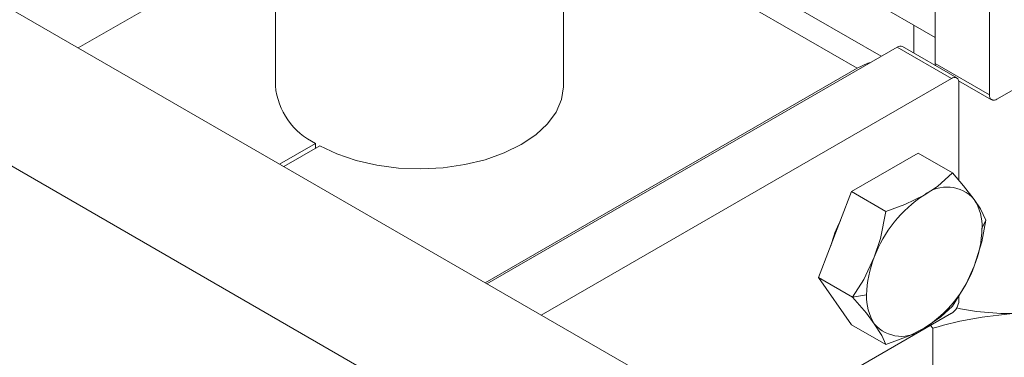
# Model space of a CAD drawing. Header units: millimetres. Extents: x 450 to 25135, y 150 to 17673.
# Tile 129 of 201: x 10819 to 10921, y 10288 to 10324. Entities that reach past the tile are written whole.
import ezdxf

# ---------------------------------------------------------------- set-up
doc = ezdxf.new("R2010")
doc.units = ezdxf.units.MM
doc.linetypes.add('SLD-Centrada-doble', pattern=[12.7, 6.35, -1.27, 1.27, -1.27, 1.27, -1.27])
doc.linetypes.add('SLD-Continua', pattern=[0])
doc.layers.add('COTAS', color=1, linetype='SLD-Continua')
doc.layers.add('OCULTA', color=8, linetype='SLD-Continua')

msp = doc.modelspace()

# ---------------------------------------------------------------- linework, layer by layer
at = {"color": 7, "linetype": 'SLD-Continua', "lineweight": 18, "ltscale": 30}
for p, q in [((10845.44, 11331.14), (10845.44, 10316.76)), ((10875.44, 10316.76), (10875.44, 11331.2)), ((10911.96, 10323.09), (10911.96, 10320.17))]:
    msp.add_line(p, q, dxfattribs=at)
at = {"layer": 'COTAS', "linetype": 'SLD-Continua', "lineweight": 18, "ltscale": 30}
for p, q in [((10968.56, 10343.04), (10920.61, 10315.37)), ((10914.18, 10341.78), (10914.18, 10319.08)), ((10919.84, 10338.51), (10919.84, 10315.81)), ((10845.44, 10332.59), (10824.87, 10320.72)), ((10908.57, 10319.84), (10889.05, 10331.11)), ((10899.08, 10330.52), (10914.18, 10321.8)), ((10910.22, 10320.8), (10867.48, 10296.12)), ((10916.43, 10317.59), (10910.77, 10320.85)), ((10906.05, 10318.59), (10867.3, 10296.23)), ((10915.88, 10317.53), (10873.13, 10292.86)), ((10916.63, 10317.29), (10920.06, 10315.31)), ((10916.65, 10317.08), (10916.65, 10306.9)), ((10845.88, 10308.59), (10849.62, 10310.76)), ((10849.62, 10310.27), (10849.62, 10310.76)), ((10850.05, 10310.51), (10846.3, 10308.35)), ((10912.42, 10309.74), (10905.48, 10305.73)), ((10912.42, 10309.74), (10915.98, 10307.68)), ((10905.48, 10305.73), (10902.01, 10296.79)), ((10905.48, 10305.73), (10909.04, 10303.67)), ((10902.01, 10296.79), (10905.57, 10294.73)), ((10902.01, 10296.79), (10905.48, 10291.85)), ((10916.65, 10294.89), (10916.65, 10294.38)), ((10915.88, 10293.04), (10894.35, 10280.61)), ((10905.48, 10291.85), (10909.04, 10289.79)), ((10913.93, 10291.48), (10913.68, 10291.77)), ((10913.93, 10280.75), (10913.93, 10291.48))]:
    msp.add_line(p, q, dxfattribs=at)
at = {"layer": 'COTAS', "linetype": 'SLD-Centrada-doble', "lineweight": 18, "ltscale": 30}
for p, q in [((10906.05, 10318.59), (10885.05, 10330.72)), ((10915.88, 10317.53), (10910.22, 10320.8)), ((10919.84, 10315.81), (10914.18, 10319.08)), ((10919.45, 10302.74), (10919.06, 10301.9)), ((10907.04, 10294.96), (10905.57, 10294.73))]:
    msp.add_line(p, q, dxfattribs=at)
at = {"layer": 'COTAS', "linetype": 'SLD-Continua', "lineweight": 18, "ltscale": 30, "flags": 128}
for points in [[(10906.05, 10318.59), (10907.15, 10319.11), (10907.45, 10319.2)], [(10914.18, 10319.08), (10914.19, 10318.91), (10914.2, 10318.87)], [(10875.44, 10316.76), (10875.44, 10316.67), (10875.24, 10315.33), (10874.68, 10314.03), (10873.78, 10312.79), (10872.56, 10311.65), (10871.05, 10310.63), (10869.28, 10309.76), (10867.3, 10309.06), (10865.16, 10308.54), (10862.9, 10308.22), (10860.59, 10308.1), (10858.27, 10308.19), (10856, 10308.48), (10853.84, 10308.98), (10851.84, 10309.66), (10850.05, 10310.51)], [(10915.98, 10307.68), (10914.41, 10306.27), (10913.05, 10305.37)], [(10918.25, 10304.9), (10917.15, 10306.33), (10915.98, 10307.68)], [(10913.05, 10305.37), (10911.01, 10304.38), (10909.04, 10303.67)], [(10919.45, 10302.74), (10918.89, 10303.92), (10918.25, 10304.9)], [(10909.04, 10303.67), (10908.47, 10300.84), (10907.84, 10298.89)], [(10918.25, 10297.96), (10919.03, 10300.48), (10919.45, 10302.74)], [(10907.84, 10298.89), (10906.74, 10296.57), (10905.57, 10294.73)], [(10915.98, 10293.8), (10917.42, 10296.13), (10918.25, 10297.96)], [(10905.57, 10294.73), (10907.01, 10293.05), (10907.84, 10291.95)], [(10913.05, 10291.49), (10914.76, 10292.67), (10915.98, 10293.8)], [(10907.84, 10291.95), (10908.62, 10290.71), (10909.04, 10289.79)], [(10909.04, 10289.79), (10911.48, 10290.7), (10913.05, 10291.49)]]:
    msp.add_lwpolyline(points, dxfattribs=at)
at = {"layer": 'COTAS', "linetype": 'SLD-Continua', "lineweight": 18, "ltscale": 900}
for centre, radius, start, end in [((10910.54, 10320.35), 0.553, 65.6929, 125.6176), ((10916.18, 10317.16), 0.48, 350.786, 129.2033), ((10852.76, 10317.4), 7.35, 185.0286, 244.7478), ((10920.31, 10315.74), 0.48, 170.786, 309.2033), ((10915.41, 10302.47), 3.74, 40.5328, 129.2482), ((10920.08, 10294.38), 13.05, 122.638, 159.7729), ((10913.85, 10302.11), 5.22, 357.6485, 32.3492), ((10915.47, 10296.94), 12.56, 152.7298, 165.4619), ((10907.99, 10302.11), 11.07, 337.9788, 358.8918), ((10918.1, 10294.74), 11.07, 157.9788, 178.8918), ((10906.01, 10302.47), 13.05, 302.638, 339.7729), ((10912.25, 10294.74), 5.22, 177.6485, 212.3492), ((10914.97, 10294.46), 1.69, 302.6055, 357.3945), ((10921.93, 10319.81), 26.79, 258.1111, 272.588), ((10925.03, 10253.92), 39.17, 92.7678, 106.4692), ((10910.68, 10294.38), 3.74, 220.5328, 309.2482)]:
    msp.add_arc(centre, radius, start, end, dxfattribs=at)
at = {"layer": 'OCULTA', "linetype": 'SLD-Continua', "lineweight": 18, "ltscale": 30}
for p, q in [((10938.57, 10255.08), (10818.37, 10324.48)), ((10924.43, 10246.92), (10804.22, 10316.31))]:
    msp.add_line(p, q, dxfattribs=at)

doc.saveas('drawing.dxf')
